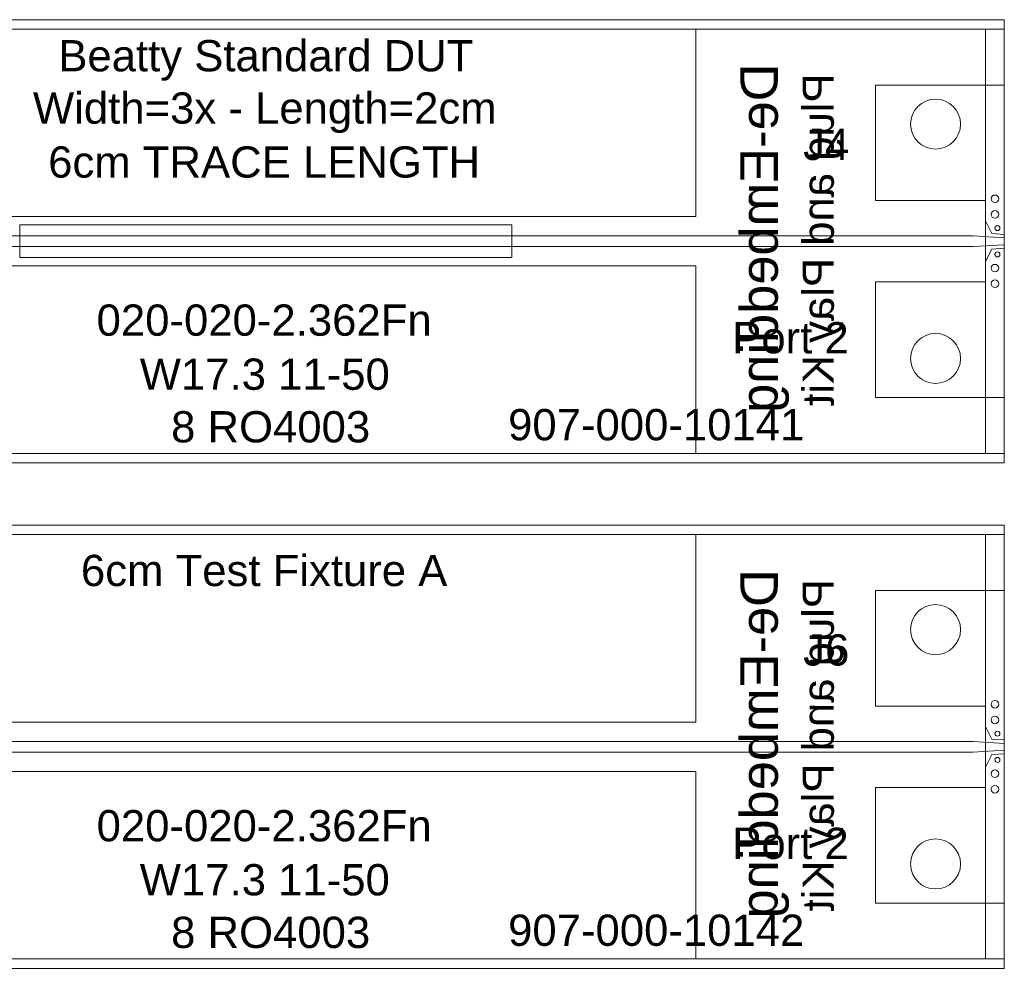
# Model space of a CAD drawing. Header units: inches. Extents: x 0 to 11.5, y 0 to 7.4.
# Tile 12 of 21: x 6.5 to 8.1, y 3.5 to 5. Entities that reach past the tile are written whole.
import ezdxf
from ezdxf.enums import TextEntityAlignment as Align

# ---------------------------------------------------------------- set-up
doc = ezdxf.new("R2010")
doc.units = ezdxf.units.IN
for name, color, linetype in [('FAB', 7, 'Continuous'), ('L01', 80, 'Continuous'), ('L02', 172, 'Continuous'), ('L03', 172, 'Continuous'), ('L04', 172, 'Continuous'), ('NON-PLATED', 7, 'Continuous'), ('OUTLINE', 7, 'Continuous'), ('PLATED', 8, 'Continuous'), ('SSB-BLUE', 140, 'Continuous'), ('SSB-WHITE', 8, 'Continuous'), ('SST-BLUE', 174, 'Continuous')]:
    doc.layers.add(name, color=color, linetype=linetype)
doc.styles.get("Standard").update_dxf_attribs({"font": 'arial.ttf'})

msp = doc.modelspace()

# ---------------------------------------------------------------- linework, layer by layer
at = {"layer": 'FAB', "lineweight": 0}
for p, q in [((8.0712, 5.0121), (5.7092, 5.0121)), ((8.0712, 4.3031), (8.0712, 5.0121)), ((5.7092, 4.3031), (8.0712, 4.3031)), ((8.0712, 4.2031), (5.7092, 4.2031)), ((8.0712, 3.4941), (8.0712, 4.2031)), ((5.7092, 3.4941), (8.0712, 3.4941))]:
    msp.add_line(p, q, dxfattribs=at)
at = {"layer": 'L01', "linetype": 'Continuous', "lineweight": 0}
for points in [[(8.0712, 4.6686), (8.0712, 4.6686), (8.0512, 4.6701), (8.0412, 4.6901), (8.0412, 4.7226), (7.8652, 4.7226), (7.8652, 4.9076), (8.0712, 4.9076)], [(5.7092, 4.6631), (5.7092, 4.6631), (5.7092, 4.6521), (5.7092, 4.6521), (5.7592, 4.649), (8.0212, 4.649), (8.0712, 4.6521), (8.0712, 4.6521), (8.0712, 4.6631), (8.0712, 4.6631), (8.0212, 4.6663), (5.7592, 4.6663)], [(8.0712, 4.6466), (8.0712, 4.6466), (8.0512, 4.6451), (8.0412, 4.6251), (8.0412, 4.5926), (7.8652, 4.5926), (7.8652, 4.4076), (8.0712, 4.4076)], [(8.0712, 3.8596), (8.0712, 3.8596), (8.0512, 3.8611), (8.0412, 3.8811), (8.0412, 3.9136), (7.8652, 3.9136), (7.8652, 4.0986), (8.0712, 4.0986)], [(5.7092, 3.8541), (5.7092, 3.8541), (5.7092, 3.8431), (5.7092, 3.8431), (5.7592, 3.84), (8.0212, 3.84), (8.0712, 3.8431), (8.0712, 3.8431), (8.0712, 3.8541), (8.0712, 3.8541), (8.0212, 3.8573), (5.7592, 3.8573)], [(8.0712, 3.8376), (8.0712, 3.8376), (8.0512, 3.8361), (8.0412, 3.8161), (8.0412, 3.7836), (7.8652, 3.7836), (7.8652, 3.5986), (8.0712, 3.5986)]]:
    msp.add_lwpolyline(points, close=True, dxfattribs=at)
at = {"layer": 'L01', "lineweight": 0}
msp.add_lwpolyline([(6.4967, 4.6317), (7.2837, 4.6317), (7.2837, 4.6836), (6.4967, 4.6836)], close=True, dxfattribs=at)
at = {"layer": 'L02', "lineweight": 0}
for points in [[(5.7092, 4.9971), (5.7092, 4.3181), (8.0712, 4.3181), (8.0712, 4.9971)], [(5.7092, 4.1881), (5.7092, 3.5091), (8.0712, 3.5091), (8.0712, 4.1881)]]:
    msp.add_lwpolyline(points, close=True, dxfattribs=at)
at = {"layer": 'L03', "lineweight": 0}
for points in [[(5.7392, 4.9971), (8.0412, 4.9971), (8.0412, 4.3181), (5.7392, 4.3181)], [(5.7392, 4.1881), (8.0412, 4.1881), (8.0412, 3.5091), (5.7392, 3.5091)]]:
    msp.add_lwpolyline(points, close=True, dxfattribs=at)
at = {"layer": 'L04', "lineweight": 0}
for points in [[(5.7092, 4.9971), (5.7092, 4.3181), (8.0712, 4.3181), (8.0712, 4.9971)], [(5.7092, 4.1881), (5.7092, 3.5091), (8.0712, 3.5091), (8.0712, 4.1881)]]:
    msp.add_lwpolyline(points, close=True, dxfattribs=at)
at = {"layer": 'NON-PLATED', "lineweight": 0}
for centre in [(7.9612, 4.8451), (7.9612, 4.4701), (7.9612, 4.0361), (7.9612, 3.6611)]:
    msp.add_circle(centre, 0.04, dxfattribs=at)
at = {"layer": 'OUTLINE', "lineweight": 0}
for points in [[(5.7092, 5.0121), (5.7092, 4.3031), (8.0712, 4.3031), (8.0712, 5.0121)], [(5.7092, 4.2031), (5.7092, 3.4941), (8.0712, 3.4941), (8.0712, 4.2031)]]:
    msp.add_lwpolyline(points, close=True, dxfattribs=at)
at = {"layer": 'PLATED', "lineweight": 0}
for centre, radius in [((8.0562, 4.7256), 0.006), ((8.0562, 4.7006), 0.006), ((8.0602, 4.6786), 0.004), ((8.0602, 4.6366), 0.004), ((8.0562, 4.6146), 0.006), ((8.0562, 4.5896), 0.006), ((8.0562, 3.9166), 0.006), ((8.0562, 3.8916), 0.006), ((8.0602, 3.8696), 0.004), ((8.0602, 3.8276), 0.004), ((8.0562, 3.8056), 0.006), ((8.0562, 3.7806), 0.006)]:
    msp.add_circle(centre, radius, dxfattribs=at)
at = {"layer": 'SSB-WHITE', "lineweight": 0}
for points in [[(6.2027, 4.9971), (7.5777, 4.9971), (7.5777, 4.6971), (6.2027, 4.6971)], [(6.2027, 4.3181), (7.5777, 4.3181), (7.5777, 4.6181), (6.2027, 4.6181)], [(6.2027, 4.1881), (7.5777, 4.1881), (7.5777, 3.8881), (6.2027, 3.8881)], [(6.2027, 3.5091), (7.5777, 3.5091), (7.5777, 3.8091), (6.2027, 3.8091)]]:
    msp.add_lwpolyline(points, close=True, dxfattribs=at)

# ---------------------------------------------------------------- texts
at = {"layer": 'FAB', "lineweight": 0}
for s, p in [('907-000-10141', (7.5145, 4.3641)), ('907-000-10142', (7.5145, 3.5551))]:
    msp.add_text(s, height=0.05, dxfattribs=at).set_placement(p, align=Align.MIDDLE_CENTER)
at = {"layer": 'SSB-BLUE', "lineweight": 0, "text_generation_flag": 2}
for s, height, p in [('De-Embedding', 0.06, (7.679, 4.6625)), ('Plug and Play Kit', 0.05, (7.7735, 4.6601)), ('De-Embedding', 0.06, (7.679, 3.8535)), ('Plug and Play Kit', 0.05, (7.7735, 3.8511))]:
    msp.add_text(s, height=height, rotation=90, dxfattribs=at).set_placement(p, align=Align.MIDDLE_CENTER)
at = {"layer": 'SST-BLUE', "lineweight": 0}
for s, p in [('Beatty Standard DUT', (6.8902, 4.9545)), ('Width=3x - Length=2cm', (6.8885, 4.8708)), ('J4', (7.7864, 4.8126)), ('6cm TRACE LENGTH', (6.8875, 4.7844)), ('020-020-2.362Fn', (6.8875, 4.5314)), ('Port 2', (7.7292, 4.5032)), ('W17.3 11-50', (6.8885, 4.4449)), ('8 RO4003', (6.8979, 4.3607)), ('907-000-10141', (7.5145, 4.3641)), ('6cm Test Fixture A', (6.8875, 4.1308)), ('J6', (7.7864, 4.0036)), ('020-020-2.362Fn', (6.8875, 3.7224)), ('Port 2', (7.7292, 3.6942)), ('W17.3 11-50', (6.8885, 3.6359)), ('8 RO4003', (6.8979, 3.5517)), ('907-000-10142', (7.5145, 3.5551))]:
    msp.add_text(s, height=0.05, dxfattribs=at).set_placement(p, align=Align.MIDDLE_CENTER)

doc.saveas('drawing.dxf')
